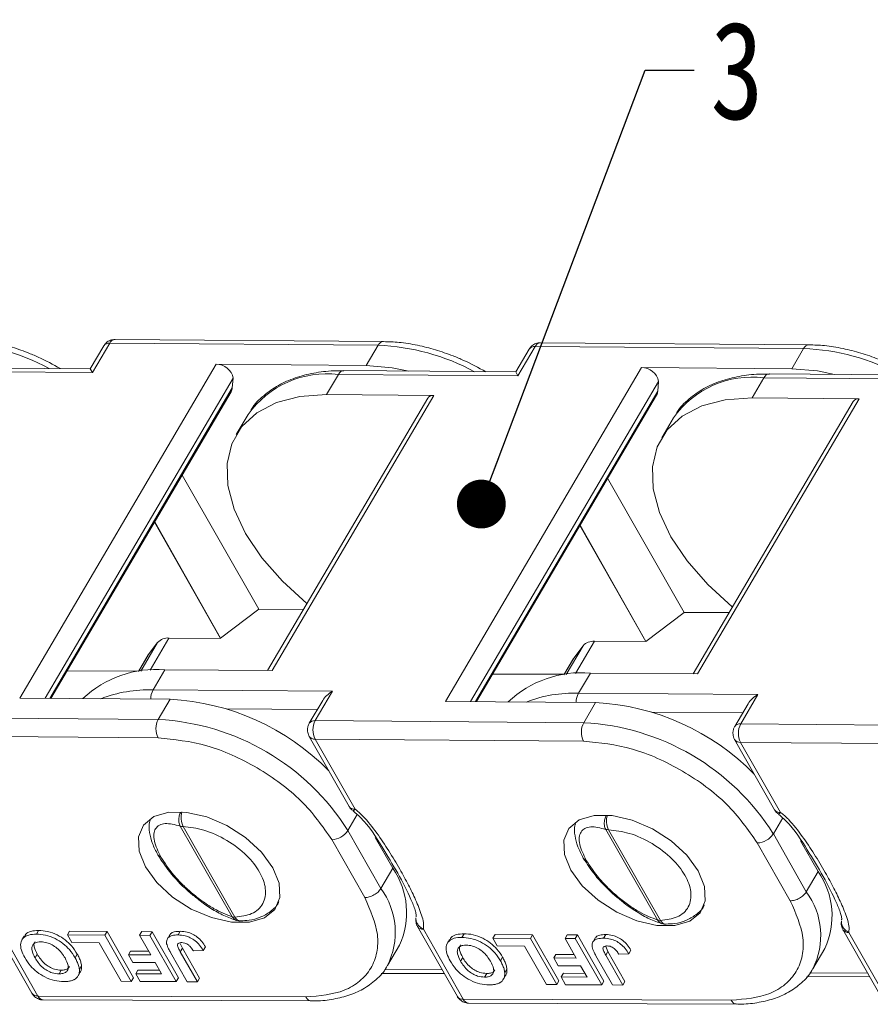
# Model space of a CAD drawing. Header units: millimetres. Extents: x 3188 to 3546, y -304 to -51.
# Tile 26 of 27: x 3462 to 3488, y -111 to -81. Entities that reach past the tile are written whole.
import ezdxf

# ---------------------------------------------------------------- set-up
doc = ezdxf.new("R2010")
doc.units = ezdxf.units.MM
doc.styles.get("Standard").update_dxf_attribs({"font": '仿宋_GB2312.ttf', "width": 0.8})
doc.dimstyles.new('副本 ISO-5', dxfattribs={"dimtxt": 3, "dimasz": 1.5, "dimexe": 1, "dimexo": 0.625, "dimgap": 0.5, "dimtad": 1, "dimtoh": 1, "dimdsep": 46, "dimtxsty": 'Standard', "dimcen": 2.5, "dimadec": 0, "dimazin": 0, "dimtfac": 1, "dimtmove": 0, "dimatfit": 3, "dimfxl": 0, "dimarcsym": 0})

msp = doc.modelspace()

# ---------------------------------------------------------------- linework, layer by layer
at = {"color": 7, "linetype": 'Continuous', "lineweight": 15}
for p, q in [((3464.152, -91.828), (3464.682, -90.927)), ((3464.682, -90.927), (3472.925, -90.991)), ((3473.089, -90.875), (3464.846, -90.811)), ((3486.152, -90.975), (3477.909, -90.912)), ((3464.498, -91.009), (3464.086, -91.711)), ((3472.925, -90.991), (3472.561, -91.61)), ((3477.561, -91.109), (3477.149, -91.811)), ((3477.216, -91.929), (3477.745, -91.028)), ((3477.745, -91.028), (3485.988, -91.091)), ((3485.988, -91.091), (3485.624, -91.71)), ((3467.95, -91.575), (3461.927, -101.823)), ((3467.95, -91.575), (3472.561, -91.61)), ((3458.642, -91.786), (3464.152, -91.828)), ((3464.086, -91.711), (3458.806, -91.67)), ((3464.152, -91.828), (3464.086, -91.711)), ((3471.341, -92.506), (3471.705, -91.886)), ((3471.705, -91.886), (3477.216, -91.929)), ((3477.149, -91.811), (3471.869, -91.77)), ((3471.869, -91.77), (3471.875, -91.771)), ((3481.014, -91.675), (3474.99, -101.924)), ((3477.216, -91.929), (3477.149, -91.811)), ((3481.014, -91.675), (3485.624, -91.71)), ((3490.212, -91.911), (3484.933, -91.871)), ((3484.933, -91.871), (3484.938, -91.871)), ((3462.699, -101.829), (3468.475, -92.002)), ((3468.475, -92.002), (3468.447, -92.3)), ((3475.762, -101.93), (3481.538, -92.103)), ((3481.538, -92.103), (3481.51, -92.4)), ((3484.404, -92.606), (3484.768, -91.986)), ((3484.768, -91.986), (3490.279, -92.029)), ((3468.447, -92.3), (3462.846, -101.83)), ((3462.878, -101.831), (3468.41, -92.418)), ((3481.51, -92.4), (3475.909, -101.931)), ((3474.448, -92.612), (3469.532, -100.977)), ((3469.667, -100.978), (3474.632, -92.531)), ((3474.632, -92.531), (3471.341, -92.506)), ((3475.941, -101.931), (3481.473, -92.518)), ((3487.511, -92.713), (3482.595, -101.077)), ((3482.73, -101.078), (3487.695, -92.631)), ((3487.695, -92.631), (3484.404, -92.606)), ((3468.932, -93.116), (3468.568, -93.735)), ((3481.995, -93.216), (3481.631, -93.835)), ((3469.263, -99.091), (3466.907, -94.975)), ((3482.326, -99.191), (3479.97, -95.075)), ((3468.083, -99.988), (3466.054, -96.426)), ((3468.085, -99.984), (3466.064, -96.41)), ((3481.146, -100.088), (3479.117, -96.526)), ((3481.149, -100.084), (3479.127, -96.51)), ((3469.263, -99.091), (3468.085, -99.984)), ((3470.636, -99.098), (3469.263, -99.091)), ((3482.326, -99.191), (3481.149, -100.084)), ((3483.699, -99.199), (3482.326, -99.191)), ((3465.922, -100.968), (3466.503, -99.979)), ((3466.503, -99.979), (3468.083, -99.988)), ((3468.083, -99.988), (3468.085, -99.984)), ((3466.155, -100.116), (3465.636, -100.999)), ((3465.867, -100.496), (3466.155, -100.116)), ((3479.218, -100.216), (3478.699, -101.1)), ((3478.931, -100.596), (3479.218, -100.216)), ((3478.985, -101.068), (3479.567, -100.079)), ((3479.567, -100.079), (3481.146, -100.088)), ((3481.146, -100.088), (3481.149, -100.084)), ((3465.859, -100.509), (3465.564, -101.01)), ((3465.565, -101.01), (3465.867, -100.496)), ((3465.867, -100.496), (3465.859, -100.509)), ((3478.922, -100.609), (3478.627, -101.11)), ((3478.628, -101.11), (3478.931, -100.596)), ((3478.931, -100.596), (3478.922, -100.609)), ((3466.012, -101.572), (3466.377, -100.952)), ((3466.377, -100.952), (3469.667, -100.978)), ((3463.375, -100.984), (3465.574, -100.993)), ((3476.438, -101.085), (3478.638, -101.093)), ((3479.076, -101.672), (3479.44, -101.053)), ((3479.44, -101.053), (3482.73, -101.078)), ((3466.537, -101.859), (3461.927, -101.823)), ((3471.523, -101.614), (3466.012, -101.572)), ((3466.537, -101.859), (3466.173, -102.478)), ((3470.993, -102.515), (3471.523, -101.614)), ((3484.586, -101.714), (3479.076, -101.672)), ((3484.056, -102.615), (3484.586, -101.714)), ((3468.269, -102.155), (3471.057, -102.176)), ((3471.222, -101.895), (3470.81, -102.597)), ((3479.6, -101.959), (3474.99, -101.924)), ((3479.6, -101.959), (3479.236, -102.578)), ((3484.285, -101.995), (3483.873, -102.697)), ((3466.173, -102.478), (3457.93, -102.415)), ((3481.332, -102.255), (3484.12, -102.277)), ((3479.236, -102.578), (3470.993, -102.515)), ((3492.3, -102.679), (3484.056, -102.615)), ((3466.169, -103.044), (3457.926, -102.981)), ((3470.807, -102.997), (3472.033, -105.15)), ((3470.989, -103.081), (3472.216, -105.234)), ((3479.232, -103.144), (3470.989, -103.081)), ((3483.87, -103.097), (3485.097, -105.251)), ((3484.052, -103.181), (3485.279, -105.334)), ((3492.295, -103.244), (3484.052, -103.181)), ((3471.995, -105.889), (3472.283, -105.4)), ((3466.848, -105.752), (3468.441, -108.535)), ((3466.936, -105.765), (3468.529, -108.548)), ((3485.059, -105.99), (3485.346, -105.5)), ((3473.009, -107.669), (3471.995, -105.889)), ((3479.911, -105.852), (3481.504, -108.635)), ((3479.999, -105.865), (3481.592, -108.648)), ((3486.072, -107.769), (3485.059, -105.99)), ((3472.517, -107.947), (3471.504, -106.169)), ((3473.373, -107.049), (3472.835, -106.105)), ((3485.58, -108.047), (3484.567, -106.269)), ((3486.436, -107.15), (3485.898, -106.205)), ((3473.373, -107.049), (3473.009, -107.669)), ((3486.436, -107.15), (3486.072, -107.769)), ((3461.068, -108.732), (3462.295, -110.885)), ((3461.25, -108.815), (3462.477, -110.969)), ((3468.529, -108.548), (3468.441, -108.535)), ((3474.086, -108.575), (3474.079, -108.632)), ((3481.592, -108.648), (3481.504, -108.635)), ((3487.149, -108.676), (3487.142, -108.732)), ((3462.432, -109.069), (3462.498, -108.956)), ((3463.386, -109.092), (3463.452, -108.98)), ((3463.386, -109.092), (3464.536, -109.099)), ((3463.521, -109.329), (3463.386, -109.092)), ((3463.452, -108.98), (3464.602, -108.986)), ((3464.602, -108.986), (3464.536, -109.099)), ((3464.536, -109.099), (3465.345, -110.519)), ((3464.602, -108.986), (3465.411, -110.407)), ((3465.602, -109.105), (3465.669, -108.992)), ((3465.602, -109.105), (3465.916, -109.107)), ((3465.945, -109.706), (3465.602, -109.105)), ((3465.669, -108.992), (3465.982, -108.994)), ((3465.982, -108.994), (3465.916, -109.107)), ((3465.916, -109.107), (3466.725, -110.527)), ((3465.982, -108.994), (3466.792, -110.415)), ((3466.54, -109.072), (3466.474, -109.185)), ((3466.848, -108.981), (3466.782, -109.094)), ((3474.131, -108.832), (3475.358, -110.985)), ((3474.313, -108.916), (3475.54, -111.069)), ((3475.495, -109.169), (3475.562, -109.056)), ((3476.449, -109.193), (3476.515, -109.08)), ((3476.515, -109.08), (3477.665, -109.087)), ((3477.665, -109.087), (3477.599, -109.199)), ((3477.665, -109.087), (3478.475, -110.507)), ((3478.666, -109.205), (3478.732, -109.093)), ((3478.732, -109.093), (3479.045, -109.094)), ((3479.045, -109.094), (3478.979, -109.207)), ((3479.045, -109.094), (3479.855, -110.515)), ((3479.911, -109.081), (3479.845, -109.194)), ((3487.194, -108.932), (3488.421, -111.085)), ((3487.376, -109.016), (3488.603, -111.169)), ((3462.053, -109.134), (3461.987, -109.246)), ((3464.357, -109.334), (3463.521, -109.329)), ((3465.032, -110.518), (3464.357, -109.334)), ((3466.85, -109.354), (3466.916, -109.499)), ((3473.212, -110.03), (3473.576, -109.411)), ((3475.116, -109.234), (3475.05, -109.347)), ((3476.449, -109.193), (3477.599, -109.199)), ((3476.584, -109.429), (3476.449, -109.193)), ((3477.599, -109.199), (3478.408, -110.62)), ((3478.666, -109.205), (3478.979, -109.207)), ((3479.008, -109.806), (3478.666, -109.205)), ((3478.979, -109.207), (3479.789, -110.628)), ((3479.603, -109.173), (3479.537, -109.285)), ((3462.392, -109.8), (3462.458, -109.687)), ((3463.685, -109.681), (3463.618, -109.793)), ((3465.321, -109.589), (3465.255, -109.702)), ((3465.39, -109.939), (3465.255, -109.702)), ((3465.255, -109.702), (3465.945, -109.706)), ((3465.321, -109.589), (3465.88, -109.593)), ((3467.06, -110.529), (3466.55, -109.634)), ((3466.85, -109.612), (3466.916, -109.499)), ((3466.85, -109.612), (3467.374, -110.531)), ((3466.916, -109.499), (3467.44, -110.418)), ((3467.252, -109.586), (3467.556, -109.57)), ((3467.622, -109.457), (3467.556, -109.57)), ((3477.42, -109.434), (3476.584, -109.429)), ((3478.095, -110.618), (3477.42, -109.434)), ((3478.384, -109.69), (3478.318, -109.802)), ((3478.384, -109.69), (3478.943, -109.693)), ((3479.913, -109.454), (3479.979, -109.599)), ((3479.913, -109.712), (3479.979, -109.599)), ((3479.913, -109.712), (3480.437, -110.631)), ((3479.979, -109.599), (3480.503, -110.519)), ((3480.315, -109.687), (3480.619, -109.67)), ((3480.685, -109.558), (3480.619, -109.67)), ((3486.275, -110.13), (3486.639, -109.511)), ((3466.08, -109.943), (3465.39, -109.939)), ((3466.277, -110.289), (3466.08, -109.943)), ((3475.455, -109.9), (3475.522, -109.787)), ((3476.748, -109.781), (3476.682, -109.893)), ((3478.453, -110.039), (3478.318, -109.802)), ((3478.318, -109.802), (3479.008, -109.806)), ((3480.123, -110.629), (3479.613, -109.734)), ((3463.128, -110.289), (3463.194, -110.176)), ((3463.711, -110.35), (3463.777, -110.237)), ((3463.817, -110.041), (3463.751, -110.154)), ((3465.548, -110.172), (3465.482, -110.284)), ((3465.617, -110.521), (3465.482, -110.284)), ((3465.482, -110.284), (3466.277, -110.289)), ((3465.548, -110.172), (3466.212, -110.175)), ((3473.019, -110.274), (3474.957, -110.282)), ((3474.89, -110.163), (3473.118, -110.157)), ((3476.191, -110.389), (3476.257, -110.277)), ((3476.881, -110.141), (3476.814, -110.254)), ((3479.143, -110.043), (3478.453, -110.039)), ((3478.612, -110.272), (3478.545, -110.384)), ((3478.612, -110.272), (3479.275, -110.276)), ((3479.34, -110.389), (3479.143, -110.043)), ((3487.953, -110.264), (3486.181, -110.257)), ((3465.345, -110.519), (3465.032, -110.518)), ((3465.411, -110.407), (3465.345, -110.519)), ((3466.725, -110.527), (3465.617, -110.521)), ((3466.792, -110.415), (3466.725, -110.527)), ((3467.374, -110.531), (3467.06, -110.529)), ((3467.44, -110.418), (3467.374, -110.531)), ((3476.774, -110.45), (3476.84, -110.338)), ((3478.408, -110.62), (3478.095, -110.618)), ((3478.475, -110.507), (3478.408, -110.62)), ((3478.68, -110.621), (3478.545, -110.384)), ((3478.545, -110.384), (3479.34, -110.389)), ((3479.789, -110.628), (3478.68, -110.621)), ((3479.855, -110.515), (3479.789, -110.628)), ((3480.437, -110.631), (3480.123, -110.629)), ((3480.503, -110.519), (3480.437, -110.631)), ((3486.083, -110.375), (3488.02, -110.382)), ((3470.702, -110.999), (3462.477, -110.969)), ((3462.641, -111.087), (3470.867, -111.118)), ((3483.765, -111.099), (3475.54, -111.069)), ((3475.704, -111.187), (3483.93, -111.218))]:
    msp.add_line(p, q, dxfattribs=at)
at = {"color": 7, "linetype": 'Continuous', "lineweight": 15, "flags": 128}
for points in [[(3471.705, -91.886), (3471.741, -91.837), (3471.781, -91.8), (3471.824, -91.778), (3471.869, -91.77), (3471.869, -91.77)], [(3472.561, -91.61), (3473.357, -91.679), (3473.87, -91.786)], [(3484.768, -91.986), (3484.804, -91.937), (3484.844, -91.9), (3484.888, -91.878), (3484.933, -91.871), (3484.933, -91.871)], [(3485.624, -91.71), (3486.42, -91.78), (3486.933, -91.886)], [(3471.341, -92.506), (3470.521, -92.564), (3469.8, -92.752), (3469.2, -93.063), (3468.739, -93.488), (3468.432, -94.013), (3468.287, -94.623), (3468.31, -95.299), (3468.499, -96.021), (3468.849, -96.767), (3469.349, -97.513), (3469.984, -98.237), (3470.734, -98.918), (3470.739, -98.922)], [(3484.404, -92.606), (3483.584, -92.665), (3482.863, -92.852), (3482.263, -93.163), (3481.802, -93.588), (3481.495, -94.113), (3481.35, -94.723), (3481.373, -95.4), (3481.562, -96.121), (3481.912, -96.867), (3482.412, -97.613), (3483.047, -98.338), (3483.797, -99.018), (3483.803, -99.022)], [(3469.692, -107.029), (3469.887, -107.508), (3469.907, -107.948), (3469.751, -108.313), (3469.431, -108.573), (3468.975, -108.706), (3468.418, -108.703), (3467.805, -108.563), (3467.187, -108.298), (3466.613, -107.93), (3466.131, -107.487), (3465.778, -107.006), (3465.583, -106.527), (3465.563, -106.086), (3465.719, -105.722), (3466.038, -105.462), (3466.495, -105.329), (3467.052, -105.332), (3467.665, -105.471), (3468.283, -105.736), (3468.856, -106.105), (3469.339, -106.548), (3469.692, -107.029)], [(3482.755, -107.129), (3482.95, -107.609), (3482.97, -108.049), (3482.814, -108.413), (3482.495, -108.673), (3482.038, -108.807), (3481.481, -108.803), (3480.869, -108.664), (3480.25, -108.399), (3479.677, -108.03), (3479.194, -107.587), (3478.841, -107.107), (3478.647, -106.627), (3478.627, -106.187), (3478.782, -105.822), (3479.102, -105.562), (3479.558, -105.429), (3480.115, -105.432), (3480.728, -105.572), (3481.346, -105.837), (3481.92, -106.205), (3482.403, -106.648), (3482.755, -107.129)]]:
    msp.add_lwpolyline(points, dxfattribs=at)
at = {"color": 7, "linetype": 'Continuous', "lineweight": 15}
for centre, radius, start, end in [((3459.606, -97.634), 6.748, 61.5411, 87.825), ((3464.661, -91.127), 0.201, 83.9322, 143.8729), ((3464.864, -91.012), 0.201, 95.2506, 155.1753), ((3473.104, -91.071), 0.196, 93.7227, 155.9302), ((3477.928, -91.112), 0.201, 95.2506, 155.1753), ((3486.168, -91.171), 0.196, 93.7227, 155.9302), ((3472.669, -97.734), 6.748, 61.5411, 87.825), ((3477.724, -91.228), 0.201, 83.9322, 143.8729), ((3485.732, -97.834), 6.748, 61.5411, 87.825), ((3467.957, -92.102), 0.527, 10.8877, 90.7184), ((3471.346, -94.82), 2.955, 83.0195, 144.7856), ((3481.02, -92.202), 0.527, 10.8877, 90.7184), ((3484.409, -94.92), 2.955, 83.0195, 144.7856), ((3468.169, -92.277), 0.279, 329.7209, 355.3059), ((3481.232, -92.377), 0.279, 329.7209, 355.3059), ((3474.61, -92.731), 0.201, 83.869, 143.9361), ((3487.673, -92.831), 0.201, 83.869, 143.9361), ((3466.467, -100.398), 0.421, 85.024, 137.8682), ((3479.53, -100.498), 0.421, 85.024, 137.8682), ((3466.112, -104.228), 3.286, 85.3906, 133.3475), ((3479.176, -104.328), 3.286, 85.3906, 133.3475), ((3465.871, -105.618), 4.048, 87.9921, 111.1629), ((3466.52, -101.847), 0.577, 151.5124, 180.7008), ((3466.145, -109.233), 7.385, 44.5383, 86.9522), ((3478.934, -105.718), 4.048, 87.9921, 111.1629), ((3479.583, -101.947), 0.577, 151.5124, 180.7008), ((3479.208, -109.334), 7.385, 44.5383, 86.9522), ((3466.717, -102.765), 0.615, 152.1632, 206.9523), ((3465.793, -109.801), 7.333, 32.2388, 87.028), ((3470.972, -102.715), 0.201, 83.9299, 143.8991), ((3471.537, -102.802), 0.615, 152.1632, 206.9523), ((3479.78, -102.865), 0.615, 152.1632, 206.9523), ((3478.856, -109.901), 7.333, 32.2388, 87.028), ((3484.035, -102.815), 0.201, 83.9299, 143.8991), ((3484.6, -102.902), 0.615, 152.1632, 206.9523), ((3470.97, -102.881), 0.201, 215.4026, 275.3183), ((3484.033, -102.981), 0.201, 215.4026, 275.3183), ((3472.197, -105.034), 0.2, 215.3787, 275.3204), ((3467.506, -105.494), 0.631, 163.7773, 205.403), ((3480.569, -105.594), 0.631, 163.7773, 205.403), ((3485.26, -105.135), 0.2, 215.3787, 275.3204), ((3466.933, -105.469), 0.296, 253.2112, 270.4622), ((3471.479, -105.554), 0.616, 272.3021, 326.9647), ((3479.997, -105.569), 0.296, 253.2112, 270.4622), ((3484.542, -105.654), 0.616, 272.3021, 326.9647), ((3466.294, -106.553), 0.156, 211.1851, 255.2599), ((3479.357, -106.653), 0.156, 211.1851, 255.2599), ((3471.414, -108.407), 2.384, 335.1079, 34.722), ((3484.477, -108.508), 2.384, 335.1079, 34.722), ((3471.181, -109.015), 2.27, 333.1258, 36.3634), ((3484.244, -109.115), 2.27, 333.1258, 36.3634), ((3468.714, -108.463), 0.203, 204.5564, 266.1641), ((3481.777, -108.564), 0.203, 204.5564, 266.1641), ((3474.295, -108.716), 0.201, 215.4026, 275.3183), ((3487.358, -108.816), 0.201, 215.4026, 275.3183), ((3462.458, -110.769), 0.2, 215.3787, 275.3204), ((3462.655, -110.894), 0.193, 202.5877, 265.7413), ((3475.521, -110.869), 0.2, 215.3787, 275.3204), ((3475.718, -110.995), 0.193, 202.5877, 265.7413)]:
    msp.add_arc(centre, radius, start, end, dxfattribs=at)
for centre in [(3471.684, -101.898), (3484.747, -101.998)]:
    msp.add_ellipse(centre, major_axis=(0.492, 0.279), ratio=0.577382, start_param=1.570796, end_param=2.356113, dxfattribs=at)
for points, knots in [([(3463.167, -91.704), (3462.942, -91.581), (3462.612, -91.4), (3462.091, -91.185), (3461.616, -91.02), (3461.06, -90.88), (3460.523, -90.791), (3460.185, -90.783), (3460.028, -90.779)], [0, 0, 0, 0, 0.218433, 0.320538, 0.488437, 0.660098, 0.841754, 1, 1, 1, 1]), ([(3464.846, -90.813), (3464.798, -90.817), (3464.702, -90.826), (3464.578, -90.899), (3464.524, -90.974), (3464.499, -91.009)], [0, 0, 0, 0, 0.34524, 0.687086, 1, 1, 1, 1]), ([(3476.231, -91.804), (3476.005, -91.681), (3475.675, -91.5), (3475.154, -91.286), (3474.68, -91.121), (3474.123, -90.98), (3473.586, -90.891), (3473.248, -90.883), (3473.091, -90.879)], [0, 0, 0, 0, 0.218433, 0.320538, 0.488437, 0.660098, 0.841754, 1, 1, 1, 1]), ([(3477.909, -90.913), (3477.861, -90.917), (3477.765, -90.926), (3477.641, -91), (3477.588, -91.074), (3477.562, -91.11)], [0, 0, 0, 0, 0.34524, 0.687086, 1, 1, 1, 1]), ([(3489.294, -91.904), (3489.069, -91.781), (3488.738, -91.601), (3488.217, -91.386), (3487.743, -91.221), (3487.186, -91.08), (3486.649, -90.991), (3486.312, -90.983), (3486.154, -90.979)], [0, 0, 0, 0, 0.218433, 0.320538, 0.488437, 0.660098, 0.841754, 1, 1, 1, 1]), ([(3471.874, -91.779), (3471.768, -91.777), (3471.443, -91.769), (3470.938, -91.836), (3470.367, -91.98), (3469.846, -92.209), (3469.399, -92.535), (3469.116, -92.8), (3469.025, -92.975), (3469.019, -92.986)], [0, 0, 0, 0, 0.084761, 0.2584768, 0.4346442, 0.6136153, 0.7966798, 0.9868078, 1, 1, 1, 1]), ([(3484.937, -91.88), (3484.831, -91.877), (3484.506, -91.869), (3484.001, -91.936), (3483.43, -92.08), (3482.909, -92.309), (3482.462, -92.635), (3482.179, -92.9), (3482.088, -93.075), (3482.082, -93.086)], [0, 0, 0, 0, 0.084761, 0.2584768, 0.4346442, 0.6136153, 0.7966798, 0.9868078, 1, 1, 1, 1]), ([(3470.81, -102.597), (3470.809, -102.599), (3470.786, -102.626), (3470.764, -102.696), (3470.758, -102.763), (3470.754, -102.797)], [0, 0, 0, 0, 0.030462, 0.507524, 1, 1, 1, 1]), ([(3483.874, -102.697), (3483.872, -102.699), (3483.849, -102.726), (3483.828, -102.796), (3483.821, -102.863), (3483.818, -102.897)], [0, 0, 0, 0, 0.030462, 0.507524, 1, 1, 1, 1]), ([(3470.754, -102.797), (3470.759, -102.849), (3470.765, -102.92), (3470.799, -102.981), (3470.808, -102.997)], [0, 0, 0, 0, 0.742746, 1, 1, 1, 1]), ([(3483.818, -102.897), (3483.822, -102.95), (3483.828, -103.02), (3483.862, -103.081), (3483.871, -103.097)], [0, 0, 0, 0, 0.742746, 1, 1, 1, 1]), ([(3472.034, -105.15), (3472.037, -105.155), (3472.057, -105.196), (3472.097, -105.244), (3472.144, -105.271), (3472.157, -105.278)], [0, 0, 0, 0, 0.096562, 0.759222, 1, 1, 1, 1]), ([(3466.848, -105.752), (3466.832, -105.713), (3466.807, -105.653), (3466.802, -105.553), (3466.813, -105.456), (3466.834, -105.378), (3466.858, -105.334), (3466.86, -105.33)], [0, 0, 0, 0, 0.324999, 0.497302, 0.676761, 0.969433, 1, 1, 1, 1]), ([(3472.154, -105.282), (3472.232, -105.351), (3472.62, -105.692), (3473.028, -106.366), (3473.543, -107.205), (3473.876, -107.86), (3474.047, -108.276), (3474.091, -108.44), (3474.097, -108.507), (3474.093, -108.528), (3474.091, -108.538)], [0, 0, 0, 0, 0.066152, 0.329032, 0.573515, 0.819732, 0.925285, 0.969239, 0.986768, 1, 1, 1, 1]), ([(3472.216, -105.234), (3472.198, -105.252), (3472.169, -105.281), (3472.159, -105.282), (3472.155, -105.282)], [0, 0, 0, 0, 0.629945, 1, 1, 1, 1]), ([(3472.216, -105.234), (3472.256, -105.264), (3472.344, -105.33), (3472.588, -105.571), (3472.894, -105.97), (3473.261, -106.517), (3473.58, -107.051), (3473.854, -107.553), (3474.085, -108.026), (3474.239, -108.41), (3474.332, -108.717), (3474.319, -108.85), (3474.313, -108.916)], [0, 0, 0, 0, 0.028797, 0.062785, 0.204515, 0.34939, 0.500003, 0.62989, 0.750047, 0.877684, 0.939695, 1, 1, 1, 1]), ([(3479.911, -105.852), (3479.895, -105.813), (3479.87, -105.753), (3479.866, -105.653), (3479.876, -105.556), (3479.897, -105.478), (3479.921, -105.435), (3479.923, -105.43)], [0, 0, 0, 0, 0.324999, 0.497302, 0.676761, 0.969433, 1, 1, 1, 1]), ([(3485.098, -105.25), (3485.1, -105.255), (3485.121, -105.296), (3485.16, -105.344), (3485.207, -105.371), (3485.22, -105.378)], [0, 0, 0, 0, 0.096562, 0.759222, 1, 1, 1, 1]), ([(3485.279, -105.334), (3485.261, -105.353), (3485.232, -105.382), (3485.222, -105.382), (3485.218, -105.383)], [0, 0, 0, 0, 0.629945, 1, 1, 1, 1]), ([(3485.218, -105.382), (3485.295, -105.451), (3485.683, -105.792), (3486.091, -106.466), (3486.607, -107.305), (3486.939, -107.96), (3487.11, -108.376), (3487.154, -108.54), (3487.16, -108.607), (3487.156, -108.628), (3487.154, -108.638)], [0, 0, 0, 0, 0.066152, 0.329032, 0.573515, 0.819732, 0.925285, 0.969239, 0.986768, 1, 1, 1, 1]), ([(3485.279, -105.334), (3485.319, -105.364), (3485.407, -105.43), (3485.651, -105.671), (3485.957, -106.071), (3486.324, -106.617), (3486.644, -107.151), (3486.917, -107.653), (3487.148, -108.126), (3487.302, -108.51), (3487.395, -108.817), (3487.382, -108.95), (3487.376, -109.016)], [0, 0, 0, 0, 0.028797, 0.062785, 0.204515, 0.34939, 0.500003, 0.62989, 0.750047, 0.877684, 0.939695, 1, 1, 1, 1]), ([(3465.923, -105.584), (3465.916, -105.601), (3465.878, -105.703), (3465.897, -105.942), (3465.978, -106.281), (3466.1, -106.517), (3466.16, -106.634)], [0, 0, 0, 0, 0.063479, 0.384975, 0.697513, 1, 1, 1, 1]), ([(3466.254, -106.704), (3466.171, -106.531), (3466.042, -106.264), (3466.028, -105.99), (3466.081, -105.824), (3466.201, -105.715), (3466.428, -105.648), (3466.683, -105.711), (3466.848, -105.752)], [0, 0, 0, 0, 0.233967, 0.362712, 0.492722, 0.623787, 0.756068, 1, 1, 1, 1]), ([(3466.936, -105.765), (3467.146, -105.789), (3467.582, -105.84), (3468.292, -106.167), (3468.901, -106.632), (3469.317, -107.162), (3469.507, -107.691), (3469.429, -108.153), (3469.091, -108.477), (3468.711, -108.525), (3468.529, -108.548)], [0, 0, 0, 0, 0.120249, 0.25, 0.379751, 0.5, 0.620249, 0.75, 0.879751, 1, 1, 1, 1]), ([(3478.986, -105.684), (3478.98, -105.701), (3478.941, -105.803), (3478.961, -106.043), (3479.041, -106.381), (3479.163, -106.618), (3479.224, -106.734)], [0, 0, 0, 0, 0.063479, 0.384975, 0.697513, 1, 1, 1, 1]), ([(3479.317, -106.804), (3479.234, -106.632), (3479.105, -106.364), (3479.091, -106.091), (3479.144, -105.924), (3479.264, -105.815), (3479.492, -105.748), (3479.746, -105.811), (3479.911, -105.852)], [0, 0, 0, 0, 0.233967, 0.362712, 0.492722, 0.623787, 0.756068, 1, 1, 1, 1]), ([(3479.999, -105.865), (3480.209, -105.89), (3480.645, -105.941), (3481.355, -106.268), (3481.964, -106.732), (3482.38, -107.262), (3482.57, -107.791), (3482.492, -108.254), (3482.154, -108.577), (3481.774, -108.625), (3481.592, -108.648)], [0, 0, 0, 0, 0.120249, 0.25, 0.379751, 0.5, 0.620249, 0.75, 0.879751, 1, 1, 1, 1]), ([(3466.16, -106.634), (3466.272, -106.806), (3466.513, -107.178), (3466.958, -107.644), (3467.26, -107.889), (3467.355, -107.966)], [0, 0, 0, 0, 0.371627, 0.801551, 1, 1, 1, 1]), ([(3468.441, -108.535), (3468.26, -108.467), (3467.981, -108.361), (3467.56, -108.089), (3467.235, -107.839), (3466.925, -107.558), (3466.563, -107.175), (3466.375, -106.888), (3466.254, -106.704)], [0, 0, 0, 0, 0.243932, 0.37608, 0.507278, 0.637157, 0.766033, 1, 1, 1, 1]), ([(3479.224, -106.734), (3479.335, -106.906), (3479.576, -107.278), (3480.022, -107.745), (3480.323, -107.989), (3480.418, -108.066)], [0, 0, 0, 0, 0.371627, 0.801551, 1, 1, 1, 1]), ([(3481.504, -108.635), (3481.323, -108.567), (3481.044, -108.461), (3480.623, -108.189), (3480.298, -107.939), (3479.989, -107.658), (3479.626, -107.275), (3479.438, -106.989), (3479.317, -106.804)], [0, 0, 0, 0, 0.243932, 0.37608, 0.507278, 0.637157, 0.766033, 1, 1, 1, 1]), ([(3467.355, -107.966), (3467.375, -107.982), (3467.517, -108.102), (3467.802, -108.29), (3468.202, -108.519), (3468.453, -108.605), (3468.582, -108.65)], [0, 0, 0, 0, 0.048066, 0.344785, 0.662, 1, 1, 1, 1]), ([(3468.7, -108.659), (3468.788, -108.657), (3469.003, -108.651), (3469.319, -108.562), (3469.624, -108.383), (3469.824, -108.207), (3469.872, -108.081), (3469.877, -108.068)], [0, 0, 0, 0, 0.174916, 0.430094, 0.693159, 0.969476, 1, 1, 1, 1]), ([(3470.702, -110.999), (3471.124, -110.961), (3471.774, -110.902), (3472.382, -110.524), (3472.725, -110.132), (3472.906, -109.643), (3472.946, -108.93), (3472.686, -108.334), (3472.517, -107.947)], [0, 0, 0, 0, 0.239602, 0.368454, 0.5, 0.631546, 0.760398, 1, 1, 1, 1]), ([(3480.418, -108.066), (3480.438, -108.083), (3480.58, -108.202), (3480.865, -108.39), (3481.265, -108.619), (3481.516, -108.706), (3481.645, -108.75)], [0, 0, 0, 0, 0.048066, 0.344785, 0.662, 1, 1, 1, 1]), ([(3481.764, -108.76), (3481.851, -108.757), (3482.067, -108.751), (3482.382, -108.662), (3482.687, -108.483), (3482.888, -108.308), (3482.935, -108.181), (3482.94, -108.168)], [0, 0, 0, 0, 0.174916, 0.430094, 0.693159, 0.969476, 1, 1, 1, 1]), ([(3483.765, -111.099), (3484.188, -111.061), (3484.837, -111.002), (3485.445, -110.624), (3485.789, -110.232), (3485.969, -109.743), (3486.009, -109.03), (3485.749, -108.435), (3485.58, -108.047)], [0, 0, 0, 0, 0.239602, 0.368454, 0.5, 0.631546, 0.760398, 1, 1, 1, 1]), ([(3468.579, -108.649), (3468.578, -108.649), (3468.557, -108.645), (3468.505, -108.616), (3468.466, -108.567), (3468.441, -108.535)], [0, 0, 0, 0, 0.019216, 0.359605, 1, 1, 1, 1]), ([(3468.584, -108.645), (3468.617, -108.658), (3468.657, -108.672), (3468.696, -108.664), (3468.702, -108.663)], [0, 0, 0, 0, 0.854208, 1, 1, 1, 1]), ([(3474.079, -108.632), (3474.083, -108.684), (3474.089, -108.755), (3474.123, -108.816), (3474.132, -108.832)], [0, 0, 0, 0, 0.742746, 1, 1, 1, 1]), ([(3474.086, -108.57), (3474.086, -108.592), (3474.085, -108.638), (3474.105, -108.706), (3474.141, -108.772), (3474.203, -108.849), (3474.27, -108.89), (3474.313, -108.916)], [0, 0, 0, 0, 0.165241, 0.350081, 0.505958, 0.68874, 1, 1, 1, 1]), ([(3481.642, -108.749), (3481.641, -108.749), (3481.62, -108.745), (3481.568, -108.716), (3481.529, -108.667), (3481.504, -108.635)], [0, 0, 0, 0, 0.019216, 0.359605, 1, 1, 1, 1]), ([(3481.647, -108.746), (3481.681, -108.758), (3481.72, -108.772), (3481.76, -108.765), (3481.765, -108.763)], [0, 0, 0, 0, 0.854208, 1, 1, 1, 1]), ([(3487.142, -108.732), (3487.146, -108.784), (3487.153, -108.855), (3487.187, -108.916), (3487.195, -108.932)], [0, 0, 0, 0, 0.742746, 1, 1, 1, 1]), ([(3487.149, -108.67), (3487.149, -108.692), (3487.148, -108.738), (3487.168, -108.806), (3487.204, -108.872), (3487.266, -108.949), (3487.334, -108.99), (3487.376, -109.016)], [0, 0, 0, 0, 0.165241, 0.350081, 0.505958, 0.68874, 1, 1, 1, 1]), ([(3462.075, -109.791), (3462.035, -109.715), (3461.957, -109.561), (3461.932, -109.342), (3462.016, -109.178), (3462.192, -109.081), (3462.349, -109.073), (3462.432, -109.069)], [0, 0, 0, 0, 0.204593, 0.411054, 0.622248, 0.800999, 1, 1, 1, 1]), ([(3462.067, -109.142), (3462.078, -109.116), (3462.109, -109.04), (3462.262, -108.971), (3462.417, -108.961), (3462.498, -108.956)], [0, 0, 0, 0, 0.1932973, 0.5750269, 1, 1, 1, 1]), ([(3462.432, -109.069), (3462.523, -109.074), (3462.706, -109.085), (3462.998, -109.192), (3463.254, -109.354), (3463.47, -109.559), (3463.565, -109.71), (3463.618, -109.793)], [0, 0, 0, 0, 0.205433, 0.413226, 0.595657, 0.776233, 1, 1, 1, 1]), ([(3462.498, -108.956), (3462.589, -108.962), (3462.772, -108.973), (3463.065, -109.079), (3463.32, -109.241), (3463.536, -109.446), (3463.632, -109.597), (3463.685, -109.681)], [0, 0, 0, 0, 0.205433, 0.413226, 0.595657, 0.776233, 1, 1, 1, 1]), ([(3466.431, -109.364), (3466.429, -109.329), (3466.424, -109.251), (3466.483, -109.161), (3466.605, -109.101), (3466.718, -109.096), (3466.782, -109.094)], [0, 0, 0, 0, 0.206451, 0.456836, 0.694177, 1, 1, 1, 1]), ([(3466.545, -109.076), (3466.55, -109.068), (3466.571, -109.029), (3466.675, -108.99), (3466.786, -108.984), (3466.848, -108.981)], [0, 0, 0, 0, 0.095595, 0.490784, 1, 1, 1, 1]), ([(3466.782, -109.094), (3466.853, -109.098), (3466.973, -109.105), (3467.159, -109.174), (3467.318, -109.274), (3467.456, -109.412), (3467.521, -109.515), (3467.556, -109.57)], [0, 0, 0, 0, 0.242194, 0.410832, 0.580073, 0.776537, 1, 1, 1, 1]), ([(3466.848, -108.981), (3466.919, -108.985), (3467.039, -108.993), (3467.226, -109.061), (3467.384, -109.162), (3467.523, -109.3), (3467.587, -109.403), (3467.622, -109.457)], [0, 0, 0, 0, 0.242194, 0.410832, 0.580073, 0.776537, 1, 1, 1, 1]), ([(3475.13, -109.242), (3475.141, -109.216), (3475.172, -109.14), (3475.325, -109.071), (3475.48, -109.061), (3475.562, -109.056)], [0, 0, 0, 0, 0.1932973, 0.5750269, 1, 1, 1, 1]), ([(3475.562, -109.056), (3475.652, -109.062), (3475.835, -109.073), (3476.128, -109.179), (3476.383, -109.341), (3476.599, -109.546), (3476.695, -109.697), (3476.748, -109.781)], [0, 0, 0, 0, 0.205433, 0.413226, 0.595657, 0.776233, 1, 1, 1, 1]), ([(3479.609, -109.176), (3479.613, -109.168), (3479.634, -109.129), (3479.738, -109.091), (3479.849, -109.085), (3479.911, -109.081)], [0, 0, 0, 0, 0.095595, 0.490784, 1, 1, 1, 1]), ([(3479.911, -109.081), (3479.982, -109.086), (3480.102, -109.093), (3480.289, -109.162), (3480.447, -109.262), (3480.586, -109.4), (3480.651, -109.503), (3480.685, -109.558)], [0, 0, 0, 0, 0.242194, 0.410832, 0.580073, 0.776537, 1, 1, 1, 1]), ([(3462.392, -109.8), (3462.353, -109.722), (3462.29, -109.6), (3462.289, -109.448), (3462.349, -109.357), (3462.45, -109.311), (3462.532, -109.307), (3462.568, -109.306)], [0, 0, 0, 0, 0.319116, 0.506214, 0.694344, 0.868092, 1, 1, 1, 1]), ([(3462.458, -109.687), (3462.42, -109.611), (3462.36, -109.49), (3462.349, -109.355), (3462.382, -109.314), (3462.391, -109.302)], [0, 0, 0, 0, 0.544466, 0.863688, 1, 1, 1, 1]), ([(3462.568, -109.306), (3462.629, -109.311), (3462.741, -109.32), (3462.916, -109.395), (3463.076, -109.501), (3463.212, -109.643), (3463.278, -109.748), (3463.31, -109.801)], [0, 0, 0, 0, 0.213563, 0.386192, 0.558454, 0.780281, 1, 1, 1, 1]), ([(3466.55, -109.634), (3466.529, -109.596), (3466.493, -109.532), (3466.453, -109.441), (3466.439, -109.39), (3466.431, -109.364)], [0, 0, 0, 0, 0.416831, 0.706738, 1, 1, 1, 1]), ([(3466.85, -109.612), (3466.831, -109.576), (3466.793, -109.506), (3466.758, -109.419), (3466.772, -109.365), (3466.807, -109.339), (3466.853, -109.331), (3466.887, -109.33), (3466.897, -109.33)], [0, 0, 0, 0, 0.272262, 0.546684, 0.659253, 0.771268, 0.935125, 1, 1, 1, 1]), ([(3466.897, -109.33), (3466.925, -109.332), (3466.975, -109.336), (3467.051, -109.368), (3467.09, -109.396), (3467.109, -109.409)], [0, 0, 0, 0, 0.410571, 0.709085, 1, 1, 1, 1]), ([(3467.109, -109.409), (3467.132, -109.431), (3467.174, -109.471), (3467.217, -109.531), (3467.24, -109.568), (3467.252, -109.586)], [0, 0, 0, 0, 0.3923864, 0.6950086, 1, 1, 1, 1]), ([(3475.138, -109.891), (3475.099, -109.815), (3475.02, -109.662), (3474.995, -109.442), (3475.079, -109.278), (3475.256, -109.181), (3475.413, -109.173), (3475.495, -109.169)], [0, 0, 0, 0, 0.204593, 0.411054, 0.622248, 0.800999, 1, 1, 1, 1]), ([(3475.455, -109.9), (3475.416, -109.823), (3475.354, -109.7), (3475.352, -109.548), (3475.413, -109.457), (3475.514, -109.411), (3475.596, -109.407), (3475.631, -109.406)], [0, 0, 0, 0, 0.319116, 0.506214, 0.694344, 0.868092, 1, 1, 1, 1]), ([(3475.522, -109.787), (3475.484, -109.711), (3475.423, -109.59), (3475.412, -109.456), (3475.445, -109.414), (3475.455, -109.402)], [0, 0, 0, 0, 0.544466, 0.863688, 1, 1, 1, 1]), ([(3475.495, -109.169), (3475.586, -109.175), (3475.769, -109.186), (3476.062, -109.292), (3476.317, -109.454), (3476.533, -109.659), (3476.629, -109.81), (3476.682, -109.893)], [0, 0, 0, 0, 0.205433, 0.413226, 0.595657, 0.776233, 1, 1, 1, 1]), ([(3475.631, -109.406), (3475.693, -109.411), (3475.804, -109.42), (3475.979, -109.495), (3476.139, -109.601), (3476.276, -109.743), (3476.341, -109.849), (3476.373, -109.901)], [0, 0, 0, 0, 0.213563, 0.386192, 0.558454, 0.780281, 1, 1, 1, 1]), ([(3479.495, -109.464), (3479.492, -109.429), (3479.487, -109.351), (3479.546, -109.261), (3479.668, -109.201), (3479.781, -109.196), (3479.845, -109.194)], [0, 0, 0, 0, 0.206451, 0.456836, 0.694177, 1, 1, 1, 1]), ([(3479.845, -109.194), (3479.916, -109.198), (3480.036, -109.206), (3480.223, -109.274), (3480.381, -109.374), (3480.52, -109.512), (3480.584, -109.615), (3480.619, -109.67)], [0, 0, 0, 0, 0.242194, 0.410832, 0.580073, 0.776537, 1, 1, 1, 1]), ([(3463.194, -110.176), (3463.125, -110.171), (3463.007, -110.161), (3462.829, -110.081), (3462.675, -109.974), (3462.55, -109.836), (3462.488, -109.735), (3462.458, -109.687)], [0, 0, 0, 0, 0.24016, 0.407539, 0.574764, 0.796346, 1, 1, 1, 1]), ([(3463.685, -109.681), (3463.705, -109.718), (3463.748, -109.798), (3463.799, -109.921), (3463.811, -110.001), (3463.817, -110.041)], [0, 0, 0, 0, 0.308297, 0.650122, 1, 1, 1, 1]), ([(3479.613, -109.734), (3479.592, -109.696), (3479.557, -109.632), (3479.516, -109.541), (3479.502, -109.49), (3479.495, -109.464)], [0, 0, 0, 0, 0.4168306, 0.7067378, 1, 1, 1, 1]), ([(3479.913, -109.712), (3479.894, -109.677), (3479.856, -109.606), (3479.821, -109.519), (3479.835, -109.465), (3479.871, -109.439), (3479.917, -109.431), (3479.95, -109.431), (3479.96, -109.43)], [0, 0, 0, 0, 0.272262, 0.546684, 0.659253, 0.771268, 0.935125, 1, 1, 1, 1]), ([(3479.96, -109.43), (3479.988, -109.433), (3480.038, -109.436), (3480.114, -109.468), (3480.153, -109.496), (3480.172, -109.51)], [0, 0, 0, 0, 0.410571, 0.709085, 1, 1, 1, 1]), ([(3480.172, -109.51), (3480.196, -109.532), (3480.237, -109.571), (3480.28, -109.631), (3480.304, -109.668), (3480.315, -109.687)], [0, 0, 0, 0, 0.392386, 0.695009, 1, 1, 1, 1]), ([(3463.267, -110.526), (3463.176, -110.52), (3462.993, -110.509), (3462.699, -110.4), (3462.442, -110.237), (3462.225, -110.028), (3462.128, -109.876), (3462.075, -109.791)], [0, 0, 0, 0, 0.203919, 0.410143, 0.593167, 0.774496, 1, 1, 1, 1]), ([(3463.128, -110.289), (3463.059, -110.283), (3462.941, -110.274), (3462.763, -110.194), (3462.609, -110.087), (3462.484, -109.949), (3462.422, -109.848), (3462.392, -109.8)], [0, 0, 0, 0, 0.24016, 0.407539, 0.574764, 0.796346, 1, 1, 1, 1]), ([(3463.31, -109.801), (3463.349, -109.878), (3463.411, -109.998), (3463.413, -110.148), (3463.354, -110.236), (3463.253, -110.284), (3463.167, -110.287), (3463.128, -110.289)], [0, 0, 0, 0, 0.319472, 0.499874, 0.681163, 0.852974, 1, 1, 1, 1]), ([(3463.618, -109.793), (3463.639, -109.831), (3463.682, -109.911), (3463.732, -110.033), (3463.745, -110.113), (3463.751, -110.154)], [0, 0, 0, 0, 0.308297, 0.650122, 1, 1, 1, 1]), ([(3476.33, -110.626), (3476.239, -110.621), (3476.056, -110.609), (3475.763, -110.5), (3475.505, -110.337), (3475.288, -110.129), (3475.191, -109.976), (3475.138, -109.891)], [0, 0, 0, 0, 0.203919, 0.410143, 0.593167, 0.774496, 1, 1, 1, 1]), ([(3476.191, -110.389), (3476.122, -110.384), (3476.004, -110.374), (3475.826, -110.294), (3475.672, -110.187), (3475.547, -110.049), (3475.485, -109.948), (3475.455, -109.9)], [0, 0, 0, 0, 0.24016, 0.407539, 0.574764, 0.796346, 1, 1, 1, 1]), ([(3476.257, -110.277), (3476.188, -110.271), (3476.07, -110.261), (3475.892, -110.182), (3475.738, -110.075), (3475.613, -109.936), (3475.551, -109.835), (3475.522, -109.787)], [0, 0, 0, 0, 0.24016, 0.407539, 0.574764, 0.796346, 1, 1, 1, 1]), ([(3476.373, -109.901), (3476.413, -109.978), (3476.474, -110.099), (3476.476, -110.248), (3476.417, -110.336), (3476.316, -110.384), (3476.231, -110.388), (3476.191, -110.389)], [0, 0, 0, 0, 0.319472, 0.499874, 0.681163, 0.852974, 1, 1, 1, 1]), ([(3476.682, -109.893), (3476.702, -109.931), (3476.745, -110.011), (3476.796, -110.134), (3476.808, -110.214), (3476.814, -110.254)], [0, 0, 0, 0, 0.308297, 0.650122, 1, 1, 1, 1]), ([(3476.748, -109.781), (3476.768, -109.819), (3476.811, -109.899), (3476.862, -110.021), (3476.874, -110.101), (3476.881, -110.141)], [0, 0, 0, 0, 0.308297, 0.650122, 1, 1, 1, 1]), ([(3463.444, -110.068), (3463.434, -110.086), (3463.409, -110.133), (3463.318, -110.17), (3463.233, -110.174), (3463.194, -110.176)], [0, 0, 0, 0, 0.244354, 0.651547, 1, 1, 1, 1]), ([(3463.751, -110.154), (3463.751, -110.188), (3463.751, -110.256), (3463.711, -110.366), (3463.647, -110.438), (3463.586, -110.468), (3463.579, -110.472)], [0, 0, 0, 0, 0.2508959, 0.5021661, 0.9405117, 1, 1, 1, 1]), ([(3463.817, -110.041), (3463.816, -110.075), (3463.814, -110.141), (3463.801, -110.209), (3463.777, -110.234), (3463.775, -110.236)], [0, 0, 0, 0, 0.476931, 0.954574, 1, 1, 1, 1]), ([(3470.863, -111.113), (3470.892, -111.115), (3471.113, -111.127), (3471.5, -111.082), (3472.009, -110.968), (3472.474, -110.768), (3472.869, -110.473), (3473.12, -110.223), (3473.193, -110.054), (3473.199, -110.039)], [0, 0, 0, 0, 0.027427, 0.209588, 0.394961, 0.583707, 0.777307, 0.979798, 1, 1, 1, 1]), ([(3476.507, -110.168), (3476.497, -110.186), (3476.472, -110.234), (3476.381, -110.27), (3476.296, -110.275), (3476.257, -110.277)], [0, 0, 0, 0, 0.244354, 0.651547, 1, 1, 1, 1]), ([(3476.814, -110.254), (3476.814, -110.288), (3476.814, -110.356), (3476.774, -110.466), (3476.71, -110.538), (3476.649, -110.569), (3476.642, -110.572)], [0, 0, 0, 0, 0.2508959, 0.5021661, 0.9405117, 1, 1, 1, 1]), ([(3476.881, -110.141), (3476.88, -110.175), (3476.877, -110.242), (3476.864, -110.31), (3476.84, -110.334), (3476.838, -110.336)], [0, 0, 0, 0, 0.476931, 0.954574, 1, 1, 1, 1]), ([(3483.927, -111.213), (3483.955, -111.215), (3484.176, -111.227), (3484.563, -111.182), (3485.073, -111.068), (3485.537, -110.868), (3485.932, -110.573), (3486.183, -110.323), (3486.256, -110.154), (3486.263, -110.139)], [0, 0, 0, 0, 0.027427, 0.209588, 0.394961, 0.583707, 0.777307, 0.979798, 1, 1, 1, 1]), ([(3463.579, -110.472), (3463.545, -110.485), (3463.483, -110.508), (3463.376, -110.524), (3463.303, -110.525), (3463.267, -110.526)], [0, 0, 0, 0, 0.372031, 0.683777, 1, 1, 1, 1]), ([(3476.642, -110.572), (3476.608, -110.585), (3476.546, -110.608), (3476.439, -110.624), (3476.367, -110.625), (3476.33, -110.626)], [0, 0, 0, 0, 0.372031, 0.683777, 1, 1, 1, 1]), ([(3462.296, -110.884), (3462.298, -110.89), (3462.318, -110.93), (3462.381, -110.998), (3462.493, -111.064), (3462.589, -111.095), (3462.638, -111.086), (3462.64, -111.086)], [0, 0, 0, 0, 0.041472, 0.326073, 0.640615, 0.981348, 1, 1, 1, 1]), ([(3470.702, -110.999), (3470.726, -111.033), (3470.773, -111.1), (3470.833, -111.111), (3470.863, -111.117)], [0, 0, 0, 0, 0.506625, 1, 1, 1, 1]), ([(3475.359, -110.985), (3475.361, -110.99), (3475.381, -111.031), (3475.444, -111.098), (3475.556, -111.164), (3475.652, -111.195), (3475.701, -111.186), (3475.704, -111.186)], [0, 0, 0, 0, 0.041472, 0.326073, 0.640615, 0.981348, 1, 1, 1, 1]), ([(3483.765, -111.099), (3483.789, -111.133), (3483.836, -111.2), (3483.896, -111.211), (3483.926, -111.217)], [0, 0, 0, 0, 0.506625, 1, 1, 1, 1])]:
    msp.add_open_spline(points, degree=3, knots=knots, dxfattribs=at)
for points in [[(3471.504, -106.169), (3471.218, -105.762), (3470.647, -104.947), (3469.238, -103.916), (3467.65, -103.192), (3466.663, -103.093), (3466.169, -103.044)], [(3484.567, -106.269), (3484.281, -105.862), (3483.711, -105.048), (3482.301, -104.017), (3480.713, -103.292), (3479.726, -103.193), (3479.232, -103.144)], [(3472.517, -107.947), (3472.562, -107.943), (3472.652, -107.935), (3472.799, -107.871), (3472.929, -107.779), (3472.982, -107.705), (3473.009, -107.669)], [(3485.58, -108.047), (3485.625, -108.043), (3485.716, -108.036), (3485.862, -107.971), (3485.992, -107.879), (3486.046, -107.806), (3486.072, -107.769)]]:
    msp.add_open_spline(points, degree=3, dxfattribs=at)

# ---------------------------------------------------------------- texts
at = {"color": 5, "lineweight": 9, "insert": (3483.128, -81.048), "char_height": 3, "width": 2.50007, "attachment_point": 1}
msp.add_mtext('3', dxfattribs=at)

# ---------------------------------------------------------------- leaders
at = {"color": 5, "lineweight": 9}
msp.add_leader([(3476.093, -95.865), (3481.128, -82.548), (3482.628, -82.548)], dimstyle='副本 ISO-5', override={"dimgap": 0.5, "dimtad": 0, "dimldrblk": 'Dot'}, dxfattribs=at)

doc.saveas('drawing.dxf')
